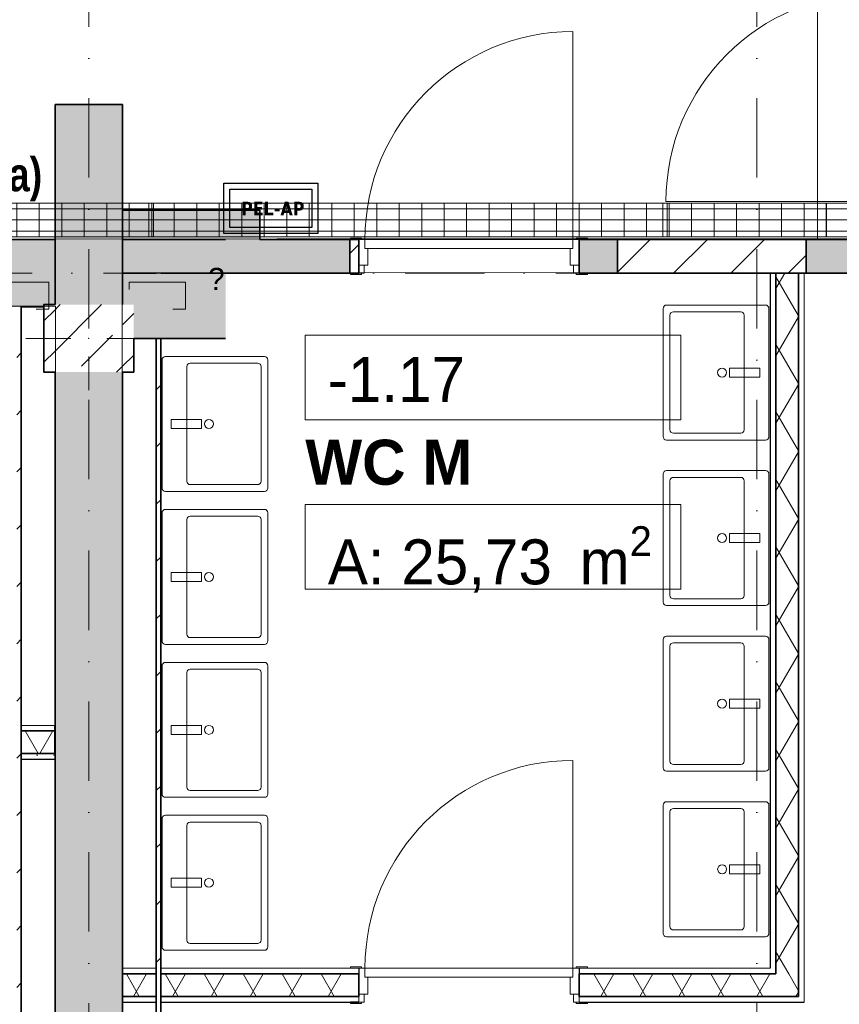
# Model space of a CAD drawing. Header units: millimetres. Extents: x 82175 to 237000, y 24756 to 471700.
# Tile 251 of 256: x 116113 to 119757, y 451029 to 455406. Entities that reach past the tile are written whole.
import ezdxf
from ezdxf.enums import TextEntityAlignment as Align

# ---------------------------------------------------------------- set-up
doc = ezdxf.new("R2010")
doc.units = ezdxf.units.MM
doc.linetypes.add('Kropki i Kreski', pattern=[6.702778, 3.527778, -1.763889, 0, -1.411111])
doc.linetypes.add('Przerywana', pattern=[5.644444, 2.822222, -2.822222])
for name, color, linetype, lineweight in [('#_EL - opis', 7, 'Continuous', 20), ('#EL-IT', 4, 'Continuous', 35), ('2DE_PRO_Cblf304L', 30, 'Continuous', 15), ('CP_DETAL', 33, 'Continuous', 9)]:
    doc.layers.add(name, color=color, linetype=linetype, lineweight=lineweight)
for name, color, linetype in [('#EL - PELAP', 196, 'Continuous'), ('- strefy pomieszczeń', 8, 'Continuous'), ('2D - Rysunki i Obrazki', 8, 'Continuous'), ('Drzwi Archicad', 8, 'Continuous'), ('Konstrukcja - Siatka mod', 8, 'Continuous'), ('Konstrukcja - Słupy', 8, 'Continuous'), ('Konstrukcja - Ściany działowe', 8, 'Continuous'), ('Konstrukcja - Ściany nośne wew..P', 8, 'Continuous'), ('PIONY INST', 8, 'Continuous'), ('Wnętrze - Wyposażenie', 8, 'Continuous'), ('Wykończenie - Podłogi', 8, 'Continuous')]:
    doc.layers.add(name, color=color, linetype=linetype)
doc.styles.add('CP_ATTR', font='ARIAL.TTF')
doc.styles.add('OP_100', font='ARIALN.TTF', dxfattribs={"width": 0.8, "height": 20})
doc.styles.get("Standard").update_dxf_attribs({"font": 'arial.ttf'})
doc.styles.add('STYL_AUTOMATYCZNY_6', font='txt')
doc.styles.add('STYL_AUTOMATYCZNY_8', font='txt')
doc.styles.add('STYL_AUTOMATYCZNY_9', font='txt')
pattern_1 = [(45, (-135208.59, 738186.62), (-127.27922, 127.27922), [])]
pattern_2 = [(60, (-135208.59, 738186.62), (-129.90381, 75), []), (120, (-135208.59, 738186.62), (129.90381, 75), [])]
pattern_3 = [(45, (-135208.59, 738186.62), (-183.84776, 183.84776), []), (45, (-135300.5, 738278.54), (-183.84776, 183.84776), [195, -65])]

# ---------------------------------------------------------------- blocks, each defined once
blk = doc.blocks.new('2Dcblfmark100')
at = {"color": 3}
for p, q in [((-10, -50), (-10, 50)), ((10, -50), (10, 50))]:
    blk.add_line(p, q, dxfattribs=at)
blk = doc.blocks.new('2dcblf_korcf105v_b150_h105_zr38n0')
at = {"layer": 'CP_DETAL'}
h = blk.add_hatch(dxfattribs=at)
h.set_pattern_fill('_USER', color=256, scale=100, angle=90, style=0, pattern_type=0)
h.set_pattern_definition([(90, (-3e-14, 0), (-100, 6e-15), [])])
h.paths.add_polyline_path([(0, 75), (23925, 75), (23925, -75), (0, -75)])
for p, q in [((0, -75), (0, 75)), ((0, 75), (23925, 75)), ((0, -75), (23925, -75))]:
    blk.add_line(p, q)
for p, q in [((23925, 50), (0, 50)), ((0, 0), (23925, 0)), ((23925, -50), (0, -50))]:
    blk.add_line(p, q, dxfattribs=at)
at = {"yscale": 1.5}
blk.add_blockref('2Dcblfmark100', (3000, 0), dxfattribs=at)
at = {"linetype": 'ByBlock', "style": 'CP_ATTR', "flags": 9}
for tag in ['NAME', 'NUMBER', 'GROUP', 'ORDER-NO', 'PRODUCER', 'COUPLERS', 'MOUNTDIST', 'MOUNTINGS', 'OTHER', 'WEIGHT', 'DIVIDER', 'COVER']:
    blk.add_attdef(tag, text='', height=0.00005, dxfattribs=at).set_placement((-0.1, 0), align=Align.MIDDLE_LEFT)
blk = doc.blocks.new('16C009C')
blk.add_lwpolyline([(-39.6, -170.5), (-404.1, -170.5), (-404.1, 0), (-39.6, 0)], close=True)
at = {"insert": (-72.6, -86.7), "char_height": 60, "width": 184.866, "attachment_point": 6}
blk.add_mtext('\\fTahoma|b1|i0|c238;\\A1;PEL-AP', dxfattribs=at)
blk = doc.blocks.new('pel-ap')
at = {"layer": '#EL - PELAP', "color": 2}
blk.add_lwpolyline([(208.5, -209.4), (-209.7, -209.4), (-209.7, 14.9), (208.5, 14.9)], close=True, dxfattribs=at)
at = {"layer": '#EL - PELAP', "color": 2, "rotation": 359.9999999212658}
blk.add_blockref('16C009C', (221.2, -12), dxfattribs=at)

msp = doc.modelspace()

# ---------------------------------------------------------------- hatches: boundary and pattern name
at = {"layer": 'Konstrukcja - Słupy', "linetype": 'Continuous', "lineweight": 25}
h = msp.add_hatch(dxfattribs=at)
h.set_pattern_fill('Beton_zbrojony_0001', color=8, style=0, pattern_type=2)
h.set_pattern_definition(pattern_3)
h.paths.add_polyline_path([(116270, 454139), (116220, 454139), (116220, 453839), (116270, 453839), (116270, 454128.9)])
h = msp.add_hatch(dxfattribs=at)
h.set_pattern_fill('Beton_zbrojony_0001', color=8, style=0, pattern_type=2)
h.set_pattern_definition(pattern_3)
h.paths.add_polyline_path([(116570, 454139), (116270, 454139), (116270, 454128.9), (116570, 454128.9)])
h = msp.add_hatch(dxfattribs=at)
h.set_pattern_fill('Beton_zbrojony_0001', color=8, style=0, pattern_type=2)
h.set_pattern_definition(pattern_3)
h.paths.add_polyline_path([(116270, 454128.9), (116270, 453839), (116570, 453839), (116570, 453988.9), (116570, 454128.9)])
h = msp.add_hatch(dxfattribs=at)
h.set_pattern_fill('Beton_zbrojony_0001', color=8, style=0, pattern_type=2)
h.set_pattern_definition(pattern_3)
h.paths.add_polyline_path([(116570, 453988.9), (116620, 453988.9), (116620, 454139), (116570, 454139), (116570, 454128.9)])
h = msp.add_hatch(dxfattribs=at)
h.set_pattern_fill('Beton_zbrojony_0001', color=8, style=0, pattern_type=2)
h.set_pattern_definition(pattern_3)
h.paths.add_polyline_path([(116620, 453988.9), (116570, 453988.9), (116570, 453839), (116620, 453839)])
at = {"layer": 'Konstrukcja - Ściany działowe', "linetype": 'Continuous', "lineweight": 13}
for points in [[(117580, 454278.9), (117580, 454428.9), (117180, 454428.9), (117180, 454278.9)], [(118600, 454278.9), (118770, 454278.9), (118770, 454428.9), (118600, 454428.9)], [(120850, 454278.9), (120850, 454428.9), (119610, 454428.9), (119610, 454278.9)]]:
    msp.add_hatch(color=8, dxfattribs=at).paths.add_polyline_path(points)
h = msp.add_hatch(dxfattribs=at)
h.set_pattern_fill('Bloczki_ceramiczne_0001', color=8, style=0, pattern_type=2)
h.set_pattern_definition(pattern_1)
h.paths.add_polyline_path([(117580, 454278.9), (117620, 454278.9), (117620, 454428.9), (117580, 454428.9)])
h = msp.add_hatch(dxfattribs=at)
h.set_pattern_fill('Bloczki_ceramiczne_0001', color=8, style=0, pattern_type=2)
h.set_pattern_definition(pattern_1)
h.paths.add_polyline_path([(118770, 454428.9), (118770, 454278.9), (119610, 454278.9), (119610, 454428.9)])
h = msp.add_hatch(dxfattribs=at)
h.set_pattern_fill('Izolacja_miękka_0001', color=8, style=0, pattern_type=2)
h.set_pattern_definition(pattern_2)
h.paths.add_polyline_path([(119575, 451163.9), (119575, 454278.9), (119475, 454278.9), (119475, 451163.9)])
h = msp.add_hatch(dxfattribs=at)
h.set_pattern_fill('Bloczki_ceramiczne_0001', color=8, style=0, pattern_type=2)
h.set_pattern_definition(pattern_1)
h.paths.add_polyline_path([(116120, 452268.9), (116120, 454128.9), (116100, 454128.9), (116100, 452268.9)])
h = msp.add_hatch(dxfattribs=at)
h.set_pattern_fill('Bloczki_ceramiczne_0001', color=256, style=0, pattern_type=2)
h.set_pattern_definition(pattern_1)
h.paths.add_polyline_path([(116720, 451188.9), (116740, 451188.9), (116740, 453988.9), (116720, 453988.9)])
h = msp.add_hatch(dxfattribs=at)
h.set_pattern_fill('Izolacja_miękka_0001', color=8, style=0, pattern_type=2)
h.set_pattern_definition(pattern_2)
h.paths.add_polyline_path([(116120, 452143.9), (116269.5, 452143.9), (116269.5, 452243.9), (116120, 452243.9)])
h = msp.add_hatch(dxfattribs=at)
h.set_pattern_fill('Bloczki_ceramiczne_0001', color=256, style=0, pattern_type=2)
h.set_pattern_definition(pattern_1)
h.paths.add_polyline_path([(116120, 452143.9), (116100, 452143.9), (116100, 452118.9), (116120, 452118.9)])
h = msp.add_hatch(dxfattribs=at)
h.set_pattern_fill('Gips_0001', color=256, style=0, pattern_type=2)
h.set_pattern_definition([(0, (-135208.59, 738186.615), (0, 75), [0, -75])])
h.paths.add_polyline_path([(116120, 452118.9), (116269.5, 452118.9), (116269.5, 452143.9), (116120, 452143.9)])
h = msp.add_hatch(dxfattribs=at)
h.set_pattern_fill('Bloczki_ceramiczne_0001', color=8, style=0, pattern_type=2)
h.set_pattern_definition(pattern_1)
h.paths.add_polyline_path([(116120, 449378.9), (116120, 452118.9), (116100, 452118.9), (116100, 449378.9)])
h = msp.add_hatch(dxfattribs=at)
h.set_pattern_fill('Izolacja_miękka_0001', color=8, style=0, pattern_type=2)
h.set_pattern_definition(pattern_2)
h.paths.add_polyline_path([(116720, 451163.9), (116570, 451163.9), (116570, 451063.9), (116720, 451063.9)])
h = msp.add_hatch(dxfattribs=at)
h.set_pattern_fill('Izolacja_miękka_0001', color=8, style=0, pattern_type=2)
h.set_pattern_definition(pattern_2)
h.paths.add_polyline_path([(116740, 451163.9), (116740, 451063.9), (117620, 451063.9), (117620, 451163.9)])
h = msp.add_hatch(dxfattribs=at)
h.set_pattern_fill('Izolacja_miękka_0001', color=8, style=0, pattern_type=2)
h.set_pattern_definition(pattern_2)
h.paths.add_polyline_path([(119475, 451163.9), (118600, 451163.9), (118600, 451063.9), (119475, 451063.9)])
h = msp.add_hatch(dxfattribs=at)
h.set_pattern_fill('Izolacja_miękka_0001', color=8, style=0, pattern_type=2)
h.set_pattern_definition(pattern_2)
h.paths.add_polyline_path([(119575, 451163.9), (119475, 451163.9), (119575, 451063.9)])
h = msp.add_hatch(dxfattribs=at)
h.set_pattern_fill('Izolacja_miękka_0001', color=8, style=0, pattern_type=2)
h.set_pattern_definition(pattern_2)
h.paths.add_polyline_path([(119475, 451063.9), (119575, 451063.9), (119475, 451163.9)])
h = msp.add_hatch(dxfattribs=at)
h.set_pattern_fill('Bloczki_ceramiczne_0001', color=256, style=0, pattern_type=2)
h.set_pattern_definition(pattern_1)
h.paths.add_polyline_path([(116720, 449378.9), (116740, 449378.9), (116740, 451038.9), (116720, 451038.9)])
at = {"layer": 'Konstrukcja - Ściany nośne wew..P', "linetype": 'Continuous', "lineweight": 13}
for points in [[(116270, 454428.9), (116570, 454428.9), (116570, 455028.9), (116270, 455028.9)], [(116570, 454278.9), (117180, 454278.9), (117180, 454558.9), (116570, 454558.9)], [(115261.8, 454428.9), (115261.8, 454128.9), (116220, 454128.9), (116220, 454139), (116270, 454139), (116270, 454428.9)], [(116270, 454428.9), (116270, 454139), (116570, 454139), (116570, 454428.9)], [(116570, 454428.9), (116570, 454139), (116620, 454139), (116620, 453988.9), (117028.7, 453988.9), (117028.7, 454428.9)], [(116570, 453839), (116270, 453839), (116270, 449678.8), (116570, 449678.8)]]:
    msp.add_hatch(color=8, dxfattribs=at).paths.add_polyline_path(points)

# ---------------------------------------------------------------- linework, layer by layer
at = {"layer": '- strefy pomieszczeń', "color": 8, "linetype": 'Continuous', "lineweight": 13, "ltscale": 100}
for p, q in [((117382.8, 454003.9), (119051.9, 454003.9)), ((117382.8, 453627.4), (117382.8, 454003.9)), ((119051.9, 454003.9), (119051.9, 453627.4)), ((119051.9, 453627.4), (117382.8, 453627.4)), ((117382.8, 453250.9), (119051.9, 453250.9)), ((117382.8, 452874.5), (117382.8, 453250.9)), ((119051.9, 453250.9), (119051.9, 452874.5)), ((119051.9, 452874.5), (117382.8, 452874.5))]:
    msp.add_line(p, q, dxfattribs=at)
at = {"color": 8, "linetype": 'Continuous', "lineweight": 35, "ltscale": 100, "flags": 128}
for points in [[(117620, 454428.9), (117580, 454428.9)], [(117620, 454428.9), (117620, 454278.9)], [(119610, 454428.9), (118770, 454428.9)], [(117580, 454278.9), (117620, 454278.9)], [(118770, 454278.9), (119610, 454278.9)]]:
    msp.add_lwpolyline(points, dxfattribs=at)
at = {"layer": '2D - Rysunki i Obrazki', "color": 8, "linetype": 'Continuous', "lineweight": 13, "ltscale": 100, "flags": 128}
msp.add_lwpolyline([(119660, 458258.9), (122160, 458258.9), (122160, 454428.9), (119660, 454428.9)], close=True, dxfattribs=at)
at = {"layer": 'Drzwi Archicad', "color": 8, "linetype": 'Continuous', "lineweight": 13, "ltscale": 100}
for p, q in [((118572, 454428.9), (118572, 455352.9)), ((119910, 454597.9), (118986, 454597.9)), ((117583, 454428.9), (117583, 454434.9)), ((117583, 454434.9), (117633, 454434.9)), ((117633, 454428.9), (117583, 454428.9)), ((117648, 454428.9), (117620, 454428.9)), ((117620, 454428.9), (117620, 454313.9)), ((117633, 454434.9), (117633, 454428.9)), ((117648, 454388.9), (117648, 454428.9)), ((117648, 454428.9), (118572, 454428.9)), ((117648, 454388.9), (117648, 454428.9)), ((118600, 454428.9), (118572, 454428.9)), ((118572, 454428.9), (118572, 454388.9)), ((118572, 454428.9), (118572, 454388.9)), ((118587, 454434.9), (118637, 454434.9)), ((118587, 454428.9), (118587, 454434.9)), ((118637, 454428.9), (118587, 454428.9)), ((118600, 454313.9), (118600, 454428.9)), ((118637, 454434.9), (118637, 454428.9)), ((117660, 454388.9), (117648, 454388.9)), ((118572, 454388.9), (117648, 454388.9)), ((117660, 454313.9), (117660, 454388.9)), ((118572, 454388.9), (118560, 454388.9)), ((118560, 454388.9), (118560, 454313.9)), ((117620, 454278.9), (117620, 454313.9)), ((117620, 454313.9), (117645, 454313.9)), ((117620, 454313.9), (117660, 454313.9)), ((117645, 454313.9), (117645, 454278.9)), ((118560, 454313.9), (118600, 454313.9)), ((118575, 454278.9), (118575, 454313.9)), ((118575, 454313.9), (118600, 454313.9)), ((118600, 454313.9), (118600, 454278.9)), ((117583, 454272.9), (117583, 454278.9)), ((117583, 454278.9), (117633, 454278.9)), ((117633, 454272.9), (117583, 454272.9)), ((117645, 454278.9), (117620, 454278.9)), ((117633, 454278.9), (117633, 454272.9)), ((118600, 454278.9), (118575, 454278.9)), ((118587, 454278.9), (118637, 454278.9)), ((118587, 454272.9), (118587, 454278.9)), ((118637, 454272.9), (118587, 454272.9)), ((118637, 454278.9), (118637, 454272.9)), ((118572, 451188.9), (118572, 452112.9)), ((117583, 451188.9), (117583, 451194.9)), ((117583, 451194.9), (117633, 451194.9)), ((117633, 451188.9), (117583, 451188.9)), ((117620, 451188.9), (117583, 451188.9)), ((117620, 451188.9), (117583, 451188.9)), ((117648, 451188.9), (117620, 451188.9)), ((117620, 451188.9), (117620, 451073.9)), ((117633, 451194.9), (117633, 451188.9)), ((117648, 451148.9), (117648, 451188.9)), ((117648, 451188.9), (118572, 451188.9)), ((117648, 451148.9), (117648, 451188.9)), ((118600, 451188.9), (118572, 451188.9)), ((118572, 451188.9), (118572, 451148.9)), ((118572, 451188.9), (118572, 451148.9)), ((118587, 451194.9), (118637, 451194.9)), ((118587, 451188.9), (118587, 451194.9)), ((118637, 451188.9), (118587, 451188.9)), ((118600, 451073.9), (118600, 451188.9)), ((118600, 451188.9), (118637, 451188.9)), ((118600, 451188.9), (118637, 451188.9)), ((118637, 451194.9), (118637, 451188.9)), ((117660, 451148.9), (117648, 451148.9)), ((118572, 451148.9), (117648, 451148.9)), ((117660, 451073.9), (117660, 451148.9)), ((118572, 451148.9), (118560, 451148.9)), ((118560, 451148.9), (118560, 451073.9)), ((117620, 451038.9), (117620, 451073.9)), ((117620, 451073.9), (117645, 451073.9)), ((117620, 451073.9), (117660, 451073.9)), ((117620, 451063.9), (117620, 451038.9)), ((117620, 451063.9), (117620, 451038.9)), ((117645, 451073.9), (117645, 451038.9)), ((118560, 451073.9), (118600, 451073.9)), ((118575, 451038.9), (118575, 451073.9)), ((118575, 451073.9), (118600, 451073.9)), ((118600, 451073.9), (118600, 451038.9)), ((118600, 451063.9), (118600, 451038.9)), ((118600, 451063.9), (118600, 451038.9)), ((117583, 451032.9), (117583, 451038.9)), ((117583, 451038.9), (117633, 451038.9)), ((117633, 451032.9), (117583, 451032.9)), ((117645, 451038.9), (117620, 451038.9)), ((117633, 451038.9), (117633, 451032.9)), ((118600, 451038.9), (118575, 451038.9)), ((118587, 451038.9), (118637, 451038.9)), ((118587, 451032.9), (118587, 451038.9)), ((118637, 451032.9), (118587, 451032.9)), ((118637, 451038.9), (118637, 451032.9))]:
    msp.add_line(p, q, dxfattribs=at)
at = {"layer": 'Drzwi Archicad', "color": 8, "linetype": 'Continuous', "lineweight": 35, "ltscale": 100}
for p, q in [((116270, 455028.9), (116570, 455028.9)), ((117620, 454428.9), (117583, 454428.9)), ((117620, 454428.9), (117583, 454428.9)), ((117620, 454428.9), (117620, 454313.9)), ((117620, 454428.9), (117620, 454313.9)), ((118600, 454428.9), (118600, 454313.9)), ((118600, 454428.9), (118600, 454313.9)), ((118600, 454428.9), (118637, 454428.9)), ((118600, 454428.9), (118637, 454428.9)), ((117620, 454313.9), (117620, 454278.9)), ((117620, 454313.9), (117620, 454278.9)), ((118600, 454313.9), (118600, 454278.9)), ((118600, 454313.9), (118600, 454278.9)), ((117620, 454278.9), (117583, 454278.9)), ((117620, 454278.9), (117583, 454278.9)), ((118600, 454278.9), (118637, 454278.9)), ((118600, 454278.9), (118637, 454278.9)), ((117620, 451163.9), (117620, 451073.9)), ((117620, 451163.9), (117620, 451073.9)), ((118600, 451163.9), (118600, 451073.9)), ((118600, 451163.9), (118600, 451073.9)), ((117620, 451073.9), (117620, 451063.9)), ((117620, 451073.9), (117620, 451063.9)), ((118600, 451073.9), (118600, 451063.9)), ((118600, 451073.9), (118600, 451063.9))]:
    msp.add_line(p, q, dxfattribs=at)
at = {"layer": 'Drzwi Archicad', "color": 8, "linetype": 'Continuous', "lineweight": 25, "ltscale": 100}
for p, q in [((117620, 451188.9), (117620, 451163.9)), ((117620, 451188.9), (117620, 451163.9)), ((118600, 451188.9), (118600, 451163.9)), ((118600, 451188.9), (118600, 451163.9)), ((117620, 451038.9), (117583, 451038.9)), ((117620, 451038.9), (117583, 451038.9)), ((118600, 451038.9), (118637, 451038.9)), ((118600, 451038.9), (118637, 451038.9))]:
    msp.add_line(p, q, dxfattribs=at)
at = {"layer": 'Drzwi Archicad', "color": 8, "linetype": 'Continuous', "lineweight": 13, "ltscale": 100}
for centre in [(119910, 454597.9), (118572, 454428.9), (118572, 451188.9)]:
    msp.add_arc(centre, 924, 90, 180, dxfattribs=at)
at = {"layer": 'Konstrukcja - Siatka mod', "color": 8, "linetype": 'Kropki i Kreski', "lineweight": 13, "ltscale": 100}
for p, q in [((116420, 448000), (116420, 464964.8)), ((119390, 448000), (119390, 464964.8)), ((93022.5, 454278.9), (122467, 454278.9))]:
    msp.add_line(p, q, dxfattribs=at)
at = {"layer": 'Konstrukcja - Słupy', "color": 8, "linetype": 'Continuous', "lineweight": 0, "ltscale": 100}
for p, q in [((116420, 454069), (116420, 454219)), ((116340, 453989), (116140, 453989)), ((116500, 453989), (116700, 453989)), ((116420, 453909), (116420, 453759))]:
    msp.add_line(p, q, dxfattribs=at)
at = {"layer": 'Konstrukcja - Słupy', "color": 8, "linetype": 'Continuous', "lineweight": 35, "ltscale": 100, "flags": 128}
for points in [[(116270, 454139), (116220, 454139), (116220, 453839), (116270, 453839)], [(116570, 453839), (116620, 453839), (116620, 453988.9)]]:
    msp.add_lwpolyline(points, dxfattribs=at)
at = {"layer": 'Konstrukcja - Słupy', "color": 8, "linetype": 'Continuous', "lineweight": 0, "ltscale": 100}
msp.add_point((116420, 453989), dxfattribs=at)
at = {"layer": 'Konstrukcja - Ściany działowe', "color": 8, "linetype": 'Continuous', "lineweight": 35, "ltscale": 100}
for p, q in [((117580, 454428.9), (117580, 454278.9)), ((118600, 454428.9), (118637, 454428.9)), ((118600, 454428.9), (118600, 454313.9)), ((118770, 454428.9), (118770, 454278.9)), ((119610, 454428.9), (119610, 454278.9)), ((118600, 454313.9), (118600, 454278.9)), ((118600, 454278.9), (118637, 454278.9)), ((119475, 454278.9), (119475, 451188.9)), ((119575, 451163.9), (119575, 454278.9)), ((116120, 452243.9), (116120, 452268.9)), ((116120, 452243.9), (116120, 452268.9)), ((116120, 452143.9), (116120, 452243.9)), ((116269.5, 452243.9), (116120, 452243.9)), ((116120, 452143.9), (116120, 452243.9)), ((116120, 452118.9), (116120, 452143.9)), ((116120, 452143.9), (116269.5, 452143.9)), ((116120, 452118.9), (116120, 452143.9)), ((116720, 451188.9), (116720, 451163.9)), ((116720, 451188.9), (116720, 451163.9)), ((116740, 451163.9), (116740, 451188.9)), ((116740, 451163.9), (116740, 451188.9)), ((119475, 451163.9), (119475, 451188.9)), ((119475, 451163.9), (119475, 451188.9)), ((116720, 451163.9), (116570, 451163.9)), ((116720, 451163.9), (116720, 451063.9)), ((116720, 451163.9), (116720, 451063.9)), ((116740, 451063.9), (116740, 451163.9)), ((116740, 451063.9), (116740, 451163.9)), ((117620, 451163.9), (116740, 451163.9)), ((117620, 451163.9), (117620, 451073.9)), ((119475, 451163.9), (118600, 451163.9)), ((118600, 451163.9), (118600, 451073.9)), ((119575, 451063.9), (119575, 451163.9)), ((119575, 451063.9), (119575, 451163.9)), ((116570, 451063.9), (116720, 451063.9)), ((116720, 451063.9), (116720, 451038.9)), ((116720, 451063.9), (116720, 451038.9)), ((116740, 451038.9), (116740, 451063.9)), ((116740, 451038.9), (116740, 451063.9)), ((116740, 451063.9), (117620, 451063.9)), ((117620, 451073.9), (117620, 451063.9)), ((118600, 451073.9), (118600, 451063.9)), ((118600, 451063.9), (119475, 451063.9)), ((119475, 451063.9), (119575, 451063.9))]:
    msp.add_line(p, q, dxfattribs=at)
at = {"layer": 'Konstrukcja - Ściany działowe', "color": 8, "linetype": 'Continuous', "lineweight": 13, "ltscale": 100}
for p, q in [((117620, 451188.9), (117583, 451188.9)), ((118600, 451188.9), (118637, 451188.9)), ((117620, 451063.9), (117620, 451038.9)), ((118600, 451063.9), (118600, 451038.9))]:
    msp.add_line(p, q, dxfattribs=at)
at = {"layer": 'Konstrukcja - Ściany działowe', "color": 8, "linetype": 'Continuous', "lineweight": 25, "ltscale": 100}
for p, q in [((117620, 451188.9), (117620, 451163.9)), ((118600, 451188.9), (118600, 451163.9)), ((117620, 451038.9), (117583, 451038.9)), ((118600, 451038.9), (118637, 451038.9))]:
    msp.add_line(p, q, dxfattribs=at)
at = {"layer": 'Konstrukcja - Ściany działowe', "color": 8, "linetype": 'Continuous', "lineweight": 35, "ltscale": 100, "flags": 128}
for points in [[(117580, 454428.9), (117180, 454428.9)], [(118770, 454428.9), (118600, 454428.9)], [(120850, 454428.9), (119610, 454428.9)], [(117180, 454278.9), (117580, 454278.9)], [(118600, 454278.9), (118770, 454278.9)], [(119475, 454278.9), (119575, 454278.9)], [(119610, 454278.9), (120850, 454278.9)], [(116120, 452268.9), (116120, 454128.9)], [(116740, 453988.9), (116720, 453988.9)], [(116720, 453988.9), (116720, 451188.9)], [(116740, 451188.9), (116740, 453988.9)], [(116269.5, 452143.9), (116269.5, 452243.9)], [(116120, 449378.9), (116120, 452118.9)], [(116570, 451063.9), (116570, 451163.9)], [(116720, 451038.9), (116720, 449378.9)], [(116740, 449378.9), (116740, 451038.9)]]:
    msp.add_lwpolyline(points, dxfattribs=at)
at = {"layer": 'Konstrukcja - Ściany działowe', "color": 8, "linetype": 'Continuous', "lineweight": 13, "ltscale": 100, "flags": 128}
for points in [[(119450, 454278.9), (119475, 454278.9)], [(119600, 451063.9), (119600, 454278.9)], [(116269.5, 452268.9), (116120, 452268.9)], [(116269.5, 452118.9), (116269.5, 452143.9)], [(116720, 451188.9), (116570, 451188.9)], [(117620, 451188.9), (116740, 451188.9)], [(119450, 451188.9), (118600, 451188.9)], [(116570, 451038.9), (116570, 451063.9)], [(119600, 451038.9), (119600, 451063.9)]]:
    msp.add_lwpolyline(points, dxfattribs=at)
at = {"layer": 'Konstrukcja - Ściany działowe', "color": 8, "linetype": 'Continuous', "lineweight": 25, "ltscale": 100, "flags": 128}
for points in [[(119450, 454278.9), (119450, 451188.9)], [(119575, 454278.9), (119600, 454278.9)], [(116269.5, 452243.9), (116269.5, 452268.9)], [(116120, 452118.9), (116269.5, 452118.9)], [(116570, 451163.9), (116570, 451188.9)], [(116570, 451038.9), (116720, 451038.9)], [(116740, 451038.9), (117620, 451038.9)], [(118600, 451038.9), (119600, 451038.9)]]:
    msp.add_lwpolyline(points, dxfattribs=at)
at = {"layer": 'Konstrukcja - Ściany nośne wew..P', "color": 8, "linetype": 'Continuous', "lineweight": 35, "ltscale": 100}
for p, q in [((116270, 455028.9), (116570, 455028.9)), ((116270, 454428.9), (116270, 454139)), ((116270, 454428.9), (116270, 454139)), ((116570, 454139), (116570, 454428.9)), ((116570, 454139), (116570, 454428.9))]:
    msp.add_line(p, q, dxfattribs=at)
at = {"layer": 'Konstrukcja - Ściany nośne wew..P', "color": 8, "linetype": 'Continuous', "lineweight": 35, "ltscale": 100, "flags": 128}
for points in [[(116270, 455028.9), (116270, 454428.9)], [(116570, 454428.9), (116570, 455028.9)], [(117180, 454558.9), (116570, 454558.9)], [(116570, 454558.9), (116570, 454278.9)], [(117180, 454428.9), (117180, 454558.9)], [(116270, 454428.9), (115261.8, 454428.9)], [(116570, 454139), (116570, 454428.9)], [(117028.7, 454428.9), (116570, 454428.9)], [(116570, 454278.9), (116720, 454278.9)], [(116740, 454278.9), (117180, 454278.9)], [(116120, 454128.9), (116220, 454128.9)], [(116620, 453988.9), (117028.7, 453988.9)], [(116270, 453839), (116270, 449678.8)], [(116570, 449678.8), (116570, 453839)]]:
    msp.add_lwpolyline(points, dxfattribs=at)
at = {"layer": 'PIONY INST', "color": 8, "linetype": 'Przerywana', "lineweight": 20, "ltscale": 100, "flags": 128}
for points in [[(116242.4, 454238.9), (115992.4, 454238.9), (115992.4, 454118.9), (116242.4, 454118.9)], [(116850, 454238.9), (116600, 454238.9), (116600, 454118.9), (116850, 454118.9)]]:
    msp.add_lwpolyline(points, close=True, dxfattribs=at)
at = {"layer": 'Wnętrze - Wyposażenie', "color": 8, "linetype": 'Continuous', "lineweight": 13, "ltscale": 100}
for p, q in [((119004, 454092.3), (119004, 453582.3)), ((119319, 454107.3), (119019, 454107.3)), ((119334, 453582.3), (119334, 454092.3)), ((116856, 453353.9), (116856, 453863.9)), ((116871, 453878.9), (117171, 453878.9)), ((117186, 453863.9), (117186, 453353.9)), ((119019, 453567.3), (119319, 453567.3)), ((119319, 453371.3), (119019, 453371.3)), ((117171, 453338.9), (116871, 453338.9)), ((119004, 453356.3), (119004, 452846.3)), ((119334, 452846.3), (119334, 453356.3)), ((116871, 453198.9), (117171, 453198.9)), ((116856, 452673.9), (116856, 453183.9)), ((117186, 453183.9), (117186, 452673.9)), ((119019, 452831.3), (119319, 452831.3)), ((117171, 452658.9), (116871, 452658.9)), ((119319, 452635.3), (119019, 452635.3)), ((119004, 452620.3), (119004, 452110.3)), ((119334, 452110.3), (119334, 452620.3)), ((116856, 451993.9), (116856, 452503.9)), ((116871, 452518.9), (117171, 452518.9)), ((117186, 452503.9), (117186, 451993.9)), ((119019, 452095.3), (119319, 452095.3)), ((117171, 451978.9), (116871, 451978.9)), ((119004, 451884.3), (119004, 451374.3)), ((119319, 451899.3), (119019, 451899.3)), ((119334, 451374.3), (119334, 451884.3)), ((116871, 451838.9), (117171, 451838.9)), ((116856, 451313.9), (116856, 451823.9)), ((117186, 451823.9), (117186, 451313.9)), ((119019, 451359.3), (119319, 451359.3)), ((117171, 451298.9), (116871, 451298.9))]:
    msp.add_line(p, q, dxfattribs=at)
at = {"layer": 'Wnętrze - Wyposażenie', "color": 8, "linetype": 'Continuous', "lineweight": 13, "ltscale": 100, "flags": 128}
for points in [[(119444, 453552.3), (119444, 454122.3, 0.414214), (119429, 454137.3), (118989, 454137.3, 0.414214), (118974, 454122.3), (118974, 453552.3, 0.414214), (118989, 453537.3), (119429, 453537.3, 0.414214)], [(116746, 453323.9), (116746, 453893.9, -0.414214), (116761, 453908.9), (117201, 453908.9, -0.414214), (117216, 453893.9), (117216, 453323.9, -0.414214), (117201, 453308.9), (116761, 453308.9, -0.414214)], [(119444, 452816.3), (119444, 453386.3, 0.414214), (119429, 453401.3), (118989, 453401.3, 0.414214), (118974, 453386.3), (118974, 452816.3, 0.414214), (118989, 452801.3), (119429, 452801.3, 0.414214)], [(116746, 452643.9), (116746, 453213.9, -0.414214), (116761, 453228.9), (117201, 453228.9, -0.414214), (117216, 453213.9), (117216, 452643.9, -0.414214), (117201, 452628.9), (116761, 452628.9, -0.414214)], [(119444, 452080.3), (119444, 452650.3, 0.414214), (119429, 452665.3), (118989, 452665.3, 0.414214), (118974, 452650.3), (118974, 452080.3, 0.414214), (118989, 452065.3), (119429, 452065.3, 0.414214)], [(116746, 451963.9), (116746, 452533.9, -0.414214), (116761, 452548.9), (117201, 452548.9, -0.414214), (117216, 452533.9), (117216, 451963.9, -0.414214), (117201, 451948.9), (116761, 451948.9, -0.414214)], [(119444, 451344.3), (119444, 451914.3, 0.414214), (119429, 451929.3), (118989, 451929.3, 0.414214), (118974, 451914.3), (118974, 451344.3, 0.414214), (118989, 451329.3), (119429, 451329.3, 0.414214)], [(116746, 451283.9), (116746, 451853.9, -0.414214), (116761, 451868.9), (117201, 451868.9, -0.414214), (117216, 451853.9), (117216, 451283.9, -0.414214), (117201, 451268.9), (116761, 451268.9, -0.414214)]]:
    msp.add_lwpolyline(points, format="xyb", close=True, dxfattribs=at)
for points in [[(119269, 453817.3), (119269, 453857.3), (119404, 453857.3), (119404, 453817.3)], [(116921, 453588.9), (116921, 453628.9), (116786, 453628.9), (116786, 453588.9)], [(119269, 453081.3), (119269, 453121.3), (119404, 453121.3), (119404, 453081.3)], [(116921, 452908.9), (116921, 452948.9), (116786, 452948.9), (116786, 452908.9)], [(119269, 452345.3), (119269, 452385.3), (119404, 452385.3), (119404, 452345.3)], [(116921, 452228.9), (116921, 452268.9), (116786, 452268.9), (116786, 452228.9)], [(119269, 451609.3), (119269, 451649.3), (119404, 451649.3), (119404, 451609.3)], [(116921, 451548.9), (116921, 451588.9), (116786, 451588.9), (116786, 451548.9)]]:
    msp.add_lwpolyline(points, close=True, dxfattribs=at)
at = {"layer": 'Wnętrze - Wyposażenie', "color": 8, "linetype": 'Continuous', "lineweight": 13, "ltscale": 100}
for centre in [(119235.8, 453837.3), (116954.2, 453608.9), (119235.8, 453101.3), (116954.1, 452928.9), (119235.8, 452365.3), (116954.1, 452248.9), (119235.9, 451629.3), (116954.1, 451568.9)]:
    msp.add_circle(centre, 20, dxfattribs=at)
for centre, start, end in [((119019, 454092.3), 90.0009, 180.0009), ((119319, 454092.3), 0.0009, 90.0009), ((116871, 453863.9), 89.9991, 179.9991), ((117171, 453863.9), 359.9991, 89.9991), ((119019, 453582.3), 180.0009, 270.0009), ((119319, 453582.3), 270.0009, 0.0009), ((119019, 453356.3), 90.0009, 180.0009), ((119319, 453356.3), 0.0009, 90.0009), ((116871, 453353.9), 179.9991, 269.9991), ((117171, 453353.9), 269.9991, 359.9991), ((116871, 453183.9), 89.9991, 179.9991), ((117171, 453183.9), 359.9991, 89.9991), ((119019, 452846.3), 180.0009, 270.0009), ((119319, 452846.3), 270.0009, 0.0009), ((116871, 452673.9), 179.9991, 269.9991), ((117171, 452673.9), 269.9991, 359.9991), ((119019, 452620.3), 90.0009, 180.0009), ((119319, 452620.3), 0.0009, 90.0009), ((116871, 452503.9), 89.9991, 179.9991), ((117171, 452503.9), 359.9991, 89.9991), ((119019, 452110.3), 180.0009, 270.0009), ((119319, 452110.3), 270.0009, 0.0009), ((116871, 451993.9), 179.9991, 269.9991), ((117171, 451993.9), 269.9991, 359.9991), ((119019, 451884.3), 90.0009, 180.0009), ((119319, 451884.3), 0.0009, 90.0009), ((116871, 451823.9), 89.9991, 179.9991), ((117171, 451823.9), 359.9991, 89.9991), ((119019, 451374.3), 180.0009, 270.0009), ((119319, 451374.3), 270.0009, 0.0009), ((116871, 451313.9), 179.9991, 269.9991), ((117171, 451313.9), 269.9991, 359.9991)]:
    msp.add_arc(centre, 15, start, end, dxfattribs=at)
at = {"layer": 'Wykończenie - Podłogi', "color": 8, "linetype": 'Continuous', "lineweight": 13, "ltscale": 100, "flags": 128}
for points in [[(122162, 454433.1), (122162, 461858.3), (113518, 461858.3), (113518, 456610.9), (102985.1, 456610.9), (102985.1, 458019.8), (95618, 458019.8), (95618, 454426.1), (107440, 454429.2)], [(122162.5, 454281.3), (116568, 454280.8), (116568, 449376.4), (122162.5, 449376.4)], [(116272, 454132.5), (113538, 454132.2), (113538, 449376.4), (116272, 449376.4)]]:
    msp.add_lwpolyline(points, close=True, dxfattribs=at)

# ---------------------------------------------------------------- block references
at = {"layer": '#EL-IT', "rotation": 360}
msp.add_blockref('pel-ap', (117230.3, 454664.9), dxfattribs=at)
at = {"layer": '2DE_PRO_Cblf304L', "rotation": 180}
for p in [(119697.8, 454515.4), (121981.6, 454515.4)]:
    msp.add_blockref('2dcblf_korcf105v_b150_h105_zr38n0', p, dxfattribs=at)

# ---------------------------------------------------------------- texts
at = {"layer": '#_EL - opis', "insert": (110568, 454792.9), "char_height": 150, "width": 13225.251, "attachment_point": 1, "style": 'OP_100'}
msp.add_mtext('\\fArial|b1|i0|c238|p34;koryto kablowe 150H100 montowane na wysokość 2,35m (spód koryta)', dxfattribs=at)
at = {"layer": '- strefy pomieszczeń', "color": 8, "linetype": 'Continuous', "lineweight": 13, "char_height": 200, "attachment_point": 1}
for s, insert, style in [('\\A1;{\\pql;\\pt0,500;\\fGeneva CE|b0|i0|c0|p0;\\W1.000000;-1.17\\fGeneva CE|b0|i0|c0|p0;\\W1.000000;\\A1{\\H.66x;\\S^  ;}\\fGeneva CE|b0|i0|c0|p0;\\W1.000000;\\fGeneva CE|b0|i0|c0|p0;\\W1.000000;\\A1{\\H.66x;\\S^  ;}}', (117482.8, 453907), 'STYL_AUTOMATYCZNY_6'), ('\\A1;{\\pql;\\pt0,500;\\fGeneva CE|b1|i0|c0|p0;\\W1.000000;WC M\\fGeneva CE|b1|i0|c0|p0;\\W1.000000;\\A1{\\H.66x;\\S^  ;}\\fGeneva CE|b1|i0|c0|p0;\\W1.000000;\\fGeneva CE|b1|i0|c0|p0;\\W1.000000;\\A1{\\H.66x;\\S^  ;}}', (117382.8, 453538.5), 'STYL_AUTOMATYCZNY_9'), ('\\A1;{\\pql;\\pt0,500;\\fGeneva CE|b0|i0|c0|p0;\\W1.000000;A: 25,73\\fGeneva CE|b0|i0|c0|p0;\\W1.000000;\\A1{\\H.66x;\\S^  ;}\\fGeneva CE|b0|i0|c0|p0;\\W1.000000; m\\fGeneva CE|b0|i0|c0|p0;\\W1.000000;\\A1{\\H.66x;\\S2^  ;}}', (117482.8, 453154), 'STYL_AUTOMATYCZNY_6')]:
    msp.add_mtext(s, dxfattribs=dict(at, insert=insert, style=style))
at = {"layer": '2D - Rysunki i Obrazki', "color": 8, "linetype": 'Continuous', "lineweight": 13, "insert": (116987.4, 454204.1), "char_height": 98.407, "attachment_point": 8, "style": 'STYL_AUTOMATYCZNY_8'}
msp.add_mtext('\\A1;{\\pqc;\\fF1|b0|i0|c0|p0;\\W1.000000;?}', dxfattribs=at)

doc.saveas('drawing.dxf')
